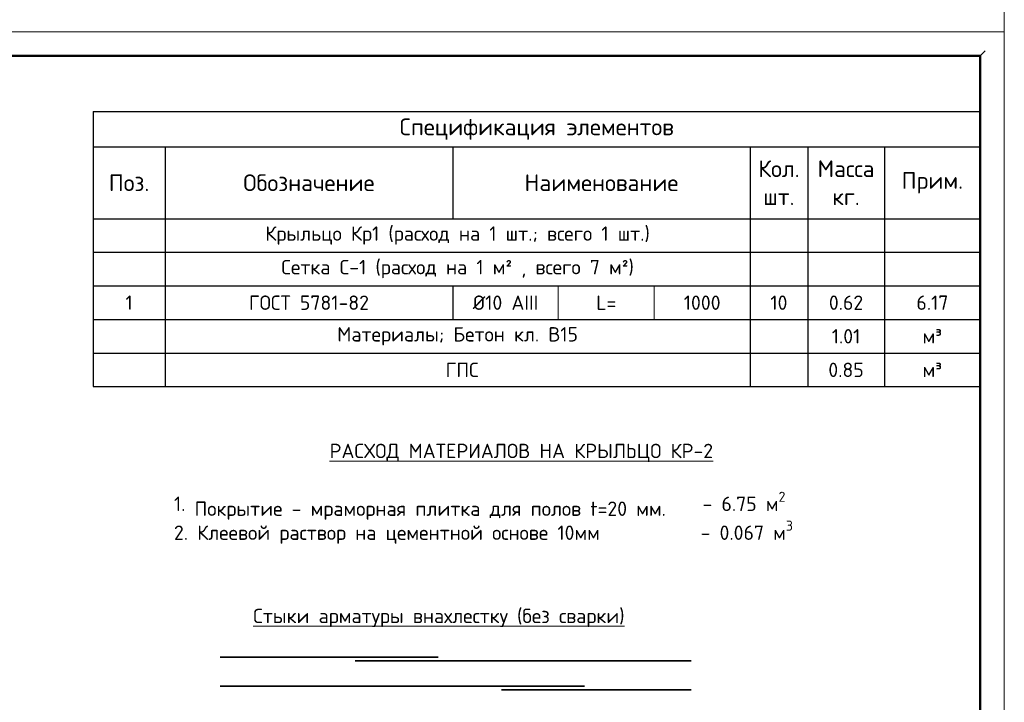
# Model space of a CAD drawing. Header units: millimetres. Extents: x 2842173 to 10151342, y -218675 to 375325.
# Tile 3 of 107: x 2949954 to 2970485, y -202952 to -188725. Entities that reach past the tile are written whole.
import ezdxf

# ---------------------------------------------------------------- set-up
doc = ezdxf.new("R2010")
doc.units = ezdxf.units.MM
doc.layers.get('Defpoints').update_dxf_attribs({"color": 255})
doc.layers.add('0_Ном._пера__1', color=7, linetype='Continuous', lineweight=15)
doc.layers.add('CS_UNPLOTTED', color=171, linetype='Continuous', plot=False)
doc.styles.add('ICOCPEUR', font='isocpeur.ttf')
doc.styles.add('ГОСТ250', font='isocpeur.ttf', dxfattribs={"height": 250})
doc.styles.add('ГОСТ300', font='isocpeur.ttf')

# ---------------------------------------------------------------- blocks, each defined once
blk = doc.blocks.new('*U20')
at = {"lineweight": 9}
for p, q in [((-20, 292), (400, 292)), ((400, 292), (400, -5)), ((400, -5), (-20, -5))]:
    blk.add_line(p, q, dxfattribs=at)
at = {"lineweight": 50}
for p, q in [((0, 287), (395, 287)), ((395, 287), (395, 0))]:
    blk.add_line(p, q, dxfattribs=at)
at = {"layer": 'CS_UNPLOTTED'}
blk.add_line((396, 288), (395, 287), dxfattribs=at)
blk = doc.blocks.new('*T582')
at = {"color": 0, "linetype": 'ByBlock', "lineweight": -2, "transparency": 16777216}
for p, q in [((0, 0), (18500, 0)), ((0, 0), (0, -5733.333333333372)), ((18500, 0), (18500, -5733.333333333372)), ((0, -733.3333333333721), (18500, -733.3333333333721)), ((1500, -733.3333333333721), (1500, -5733.333333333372)), ((7500, -733.3333333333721), (7500, -2233.333333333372)), ((13700, -733.3333333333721), (13700, -2933.333333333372)), ((14900, -733.3333333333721), (14900, -5733.333333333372)), ((16500, -733.3333333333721), (16500, -5733.333333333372)), ((0, -2233.333333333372), (18500, -2233.333333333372)), ((0, -2933.333333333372), (18500, -2933.333333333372)), ((0, -3633.333333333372), (18500, -3633.333333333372)), ((0, -4333.333333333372), (18500, -4333.333333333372)), ((0, -5033.333333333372), (18500, -5033.333333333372)), ((0, -5733.333333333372), (18500, -5733.333333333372))]:
    blk.add_line(p, q, dxfattribs=at)
at = {"color": 0, "lineweight": -2, "transparency": 16777216}
for p, q in [((13700, -2933.333333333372), (13700, -5733.333333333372)), ((7500, -3633.333333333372), (7500, -4333.333333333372))]:
    blk.add_line(p, q, dxfattribs=at)
at = {"layer": 'Defpoints', "color": 8, "linetype": 'ByBlock', "lineweight": 0, "transparency": 16777216}
for p, q in [((9700, -3633.333333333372), (9700, -4333.333333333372)), ((11700, -3633.333333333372), (11700, -4333.333333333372))]:
    blk.add_line(p, q, dxfattribs=at)
at = {"color": 0, "lineweight": 25, "transparency": 16777216, "attachment_point": 5, "style": 'ГОСТ300'}
for s, insert, char_height, width in [('Спецификация элементов \\P', (9250, -366.6666666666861), 350, 18300), ('Кол. шт.', (14300, -1483.333333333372), 350, 1000), ('Масса кг.', (15700, -1483.333333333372), 350, 1400), ('Обозначение', (4500, -1483.333333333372), 350, 5800), ('Поз.', (750, -1483.333333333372), 350, 1300), ('Наименование', (10600, -1483.333333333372), 350, 6000), ('Прим.', (17500, -1483.333333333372), 350, 1800), ('Крыльцо Кр1 ({\\C7;расход на 1 шт.; всего 1 шт.)}', (7600, -2583.333333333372), 300, 12000), ('Сетка С-1 ({\\C7;расход на 1 м² , всего 7 м²)}', (7600, -3283.333333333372), 300, 12000), ('1', (750, -3983.333333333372), 300, 1300), ('ГОСТ 5781-82 ', (4500, -3983.333333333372), 300, 5800), ('%%C10 AIII', (8600, -3983.333333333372), 300, 2000), ('\\A1;L=', (10700, -3983.333333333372), 300, 1800), ('1000', (12700, -3983.333333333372), 300, 1800), ('10', (14300, -3983.333333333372), 300, 1000), ('0.62', (15700, -3983.333333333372), 300, 1400), ('6.17', (17500, -3983.333333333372), 300, 1800), ('Материалы; Бетон кл. В15 ', (7600, -4683.333333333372), 300, 12000), ('1.01', (15700, -4683.333333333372), 300, 1400), ('м³', (17500, -4683.333333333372), 300, 1800), ('м³', (17500, -5383.333333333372), 300, 1800), (' ГПС', (7600, -5383.333333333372), 300, 12170), ('0.85', (15700, -5383.333333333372), 300, 1400)]:
    blk.add_mtext(s, dxfattribs=dict(at, insert=insert, char_height=char_height, width=width))

msp = doc.modelspace()

# ---------------------------------------------------------------- linework, layer by layer
at = {"color": 5, "linetype": 'ByBlock', "lineweight": 35}
for p, q in [((2954131.718364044, -202014.5699514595), (2958680.553136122, -202014.5699514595)), ((2956948.142840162, -202089.8936967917), (2963953.782054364, -202089.8936967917)), ((2954131.718364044, -202614.5699514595), (2961734.01682254, -202614.5699514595)), ((2960001.606526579, -202689.8936967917), (2963953.782054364, -202689.8936967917))]:
    msp.add_line(p, q, dxfattribs=at)

# ---------------------------------------------------------------- block references
at = {"color": 0, "ltscale": 30, "xscale": 100, "yscale": 100, "zscale": 100}
for p in [(2930484.712351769, -188475.1806095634), (2930484.712351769, -218175.1806095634)]:
    msp.add_blockref('*U20', p, dxfattribs=at)
msp.add_blockref('*T582', (2951484.712351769, -190640))

# ---------------------------------------------------------------- texts
at = {"lineweight": 0, "ltscale": 10, "insert": (2953169.999092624, -197563.3555110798), "char_height": 300, "width": 15183.37393191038, "attachment_point": 1, "style": 'ICOCPEUR'}
msp.add_mtext('\\A1;                 {\\L\\C7;РАСХОД МАТЕРИАЛОВ НА КРЫЛЬЦО КР-2 }\\P{\\C0;  \\fISOCPEUR|b0|i0|c238|p34;\\C256;\\P}1. {\\A0;Покрытие - мраморная плитка для полов t=20 мм.}    - 6.75 м{\\H0.7x;\\S2^ ;}\\P2. Клеевой раствор на цементной основе 10мм           - {\\fISOCPEUR|b0|i0|c238|p34;0}.067 м{\\H0.7x;\\S3^ ;}', dxfattribs=at)
at = {"layer": '0_Ном._пера__1', "color": 7, "linetype": 'Continuous', "lineweight": 15, "insert": (2958694.726011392, -201193.0777232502), "char_height": 300, "width": 8415.663855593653, "attachment_point": 5, "style": 'ГОСТ250'}
msp.add_mtext('{\\LСтыки арматуры внахлестку (без сварки)}', dxfattribs=at)

doc.saveas('drawing.dxf')
